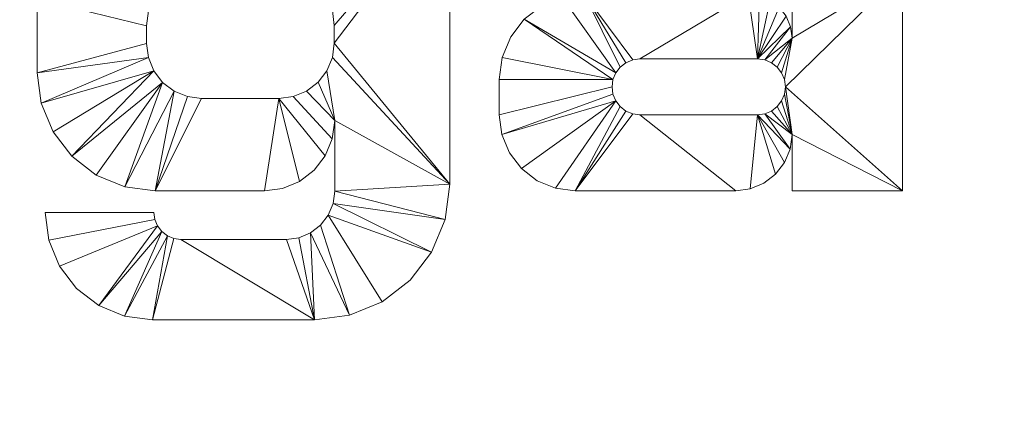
# Model space of a CAD drawing. Header units: millimetres. Extents: x -900 to 900, y -115 to 115.
# Tile 4 of 8: x -16 to 129, y -57 to 0. Entities that reach past the tile are written whole.
import ezdxf

# ---------------------------------------------------------------- set-up
doc = ezdxf.new("R2010")
doc.units = ezdxf.units.MM

# ---------------------------------------------------------------- blocks, each defined once
blk = doc.blocks.new('RSen_56_ME_FB_LOD200 - convector - hybrid_jaga - mkbc0_02318023 - ceiling mounted - T21_jaga_mina clima beam_lxhxd 1800x230x230 mm-283195-3D view')
at = {"lineweight": 18}
mesh = blk.add_polyface(dxfattribs=at)
corners = [(-900, 115, 1), (900, 115, 1), (900, -115, 1), (-900, -115, 1)]
mesh.append_faces([[corners[k] for k in face] for face in [(3, 0, 1, 2)]])
mesh = blk.add_polyface(dxfattribs=at)
corners = [(900, 115, 231), (-900, 115, 231), (-900, -115, 231), (900, -115, 231)]
mesh.append_faces([[corners[k] for k in face] for face in [(3, 0, 1, 2)]])
blk = doc.blocks.new('RSen_55_GM_FB_logo - SH_jaga - standard-260147-3D view')
at = {"lineweight": 18}
mesh = blk.add_polyface(dxfattribs=at)
corners = [(-86.66, 18.85, 2), (-103.4, 18.85, 2), (-103.4, -24.69, 2), (-103.53, -25.7, 2), (-103.93, -26.65, 2), (-104.55, -27.47, 2), (-105.36, -28.09, 2), (-106.31, -28.48, 2), (-107.33, -28.62, 2), (-110.65, -28.62, 2), (-110.65, -40, 2), (-96.44, -40, 2), (-93.91, -39.67, 2), (-91.55, -38.69, 2), (-89.52, -37.14, 2), (-87.97, -35.11, 2), (-86.99, -32.75, 2), (-86.66, -30.22, 2), (-103.4, 40, 2), (-103.4, 26.71, 2), (-90.21, 26.71, 2), (-86.66, 30.26, 2), (-86.66, 40, 2), (-32.24, 18.85, 2), (-65.3, 18.85, 2), (-68.05, 18.52, 2), (-70.65, 17.55, 2), (-72.95, 16.01, 2), (-74.82, 13.96, 2), (-76.16, 11.53, 2), (-76.9, 8.86, 2), (-76.98, 6.08, 2), (-60.52, 6.08, 2), (-60.42, 6.84, 2), (-60.13, 7.55, 2), (-59.66, 8.16, 2), (-59.05, 8.63, 2), (-58.34, 8.92, 2), (-57.58, 9.02, 2), (-41.99, 9.02, 2), (-40.57, 8.84, 2), (-39.25, 8.29, 2), (-38.11, 7.42, 2), (-37.24, 6.28, 2), (-36.7, 4.96, 2), (-36.51, 3.55, 2), (-36.51, -2.7, 2), (-36.73, -1.04, 2), (-37.37, 0.51, 2), (-38.39, 1.84, 2), (-39.72, 2.86, 2), (-41.27, 3.5, 2), (-42.93, 3.72, 2), (-66.92, 3.72, 2), (-70.14, 3.3, 2), (-73.14, 2.05, 2), (-75.71, 0.08, 2), (-77.69, -2.5, 2), (-78.93, -5.5, 2), (-79.35, -8.71, 2), (-79.35, -13.91, 2), (-78.98, -16.78, 2), (-77.87, -19.46, 2), (-76.11, -21.75, 2), (-73.81, -23.52, 2), (-71.13, -24.62, 2), (-68.26, -25, 2), (-44.76, -25, 2), (-42.63, -24.72, 2), (-40.64, -23.9, 2), (-38.93, -22.58, 2), (-37.62, -20.88, 2), (-36.79, -18.89, 2), (-36.51, -16.75, 2), (-36.51, -25, 2), (-20.33, -25, 2), (-20.33, 6.94, 2), (-20.74, 10.02, 2), (-21.93, 12.9, 2), (-23.82, 15.36, 2), (-26.29, 17.25, 2), (-29.16, 18.44, 2), (-41.58, -5.73, 2), (-40.52, -5.87, 2), (-39.54, -6.28, 2), (-38.69, -6.93, 2), (-38.05, -7.77, 2), (-37.64, -8.75, 2), (-37.5, -9.81, 2), (-37.64, -10.86, 2), (-38.05, -11.85, 2), (-38.69, -12.69, 2), (-39.54, -13.34, 2), (-40.52, -13.75, 2), (-41.58, -13.89, 2), (-58.79, -13.89, 2), (-59.84, -13.75, 2), (-60.82, -13.34, 2), (-61.67, -12.69, 2), (-62.32, -11.85, 2), (-62.72, -10.86, 2), (-62.86, -9.81, 2), (-62.72, -8.75, 2), (-62.32, -7.77, 2), (-61.67, -6.93, 2), (-60.82, -6.28, 2), (-59.84, -5.87, 2), (-58.79, -5.73, 2), (22.97, 18.85, 2), (2.79, 18.85, 2), (-1.3, 18.31, 2), (-5.11, 16.73, 2), (-8.38, 14.22, 2), (-10.89, 10.96, 2), (-12.46, 7.15, 2), (-13, 3.06, 2), (-13, -7.75, 2), (-12.41, -12.21, 2), (-10.69, -16.37, 2), (-7.95, -19.95, 2), (-4.37, -22.69, 2), (-0.21, -24.41, 2), (4.25, -25, 2), (20.26, -25, 2), (22.91, -24.65, 2), (25.39, -23.63, 2), (27.51, -22, 2), (29.14, -19.87, 2), (30.17, -17.4, 2), (30.52, -14.74, 2), (30.52, -25.04, 2), (30.28, -26.86, 2), (29.57, -28.57, 2), (28.45, -30.03, 2), (26.99, -31.15, 2), (25.29, -31.86, 2), (23.46, -32.1, 2), (8.03, -32.1, 2), (7, -31.96, 2), (6.05, -31.57, 2), (5.23, -30.94, 2), (4.61, -30.12, 2), (4.21, -29.17, 2), (4.08, -28.15, 2), (-11.86, -28.15, 2), (-11.33, -32.21, 2), (-9.76, -36, 2), (-7.27, -39.25, 2), (-4.01, -41.74, 2), (-0.23, -43.31, 2), (3.84, -43.85, 2), (27.56, -43.85, 2), (32.69, -43.17, 2), (37.46, -41.2, 2), (41.56, -38.05, 2), (44.71, -33.95, 2), (46.69, -29.17, 2), (47.36, -24.05, 2), (47.36, 18.85, 2), (30.52, 18.85, 2), (30.52, 11.3, 2), (30.26, 13.25, 2), (29.51, 15.07, 2), (28.31, 16.64, 2), (26.74, 17.84, 2), (24.92, 18.59, 2), (22.07, 7.57, 2), (24.25, 7.28, 2), (26.27, 6.45, 2), (28.01, 5.11, 2), (29.34, 3.38, 2), (30.18, 1.35, 2), (30.46, -0.82, 2), (30.46, -3.42, 2), (30.19, -5.52, 2), (29.38, -7.47, 2), (28.09, -9.14, 2), (26.42, -10.43, 2), (24.47, -11.24, 2), (22.37, -11.51, 2), (11.05, -11.51, 2), (8.96, -11.24, 2), (7.01, -10.43, 2), (5.34, -9.15, 2), (4.06, -7.48, 2), (3.26, -5.54, 2), (2.98, -3.45, 2), (2.98, -0.87, 2), (3.27, 1.31, 2), (4.11, 3.35, 2), (5.45, 5.1, 2), (7.2, 6.44, 2), (9.24, 7.28, 2), (11.42, 7.57, 2), (101.73, 18.85, 2), (68.67, 18.85, 2), (65.92, 18.52, 2), (63.32, 17.55, 2), (61.02, 16.01, 2), (59.14, 13.96, 2), (57.8, 11.53, 2), (57.07, 8.86, 2), (56.99, 6.08, 2), (73.45, 6.08, 2), (73.55, 6.84, 2), (73.84, 7.55, 2), (74.31, 8.16, 2), (74.91, 8.63, 2), (75.62, 8.92, 2), (76.38, 9.02, 2), (91.98, 9.02, 2), (93.4, 8.84, 2), (94.72, 8.29, 2), (95.85, 7.42, 2), (96.72, 6.28, 2), (97.27, 4.96, 2), (97.46, 3.55, 2), (97.46, -2.7, 2), (97.24, -1.04, 2), (96.6, 0.51, 2), (95.58, 1.84, 2), (94.25, 2.86, 2), (92.7, 3.5, 2), (91.04, 3.72, 2), (67.05, 3.72, 2), (63.83, 3.3, 2), (60.83, 2.05, 2), (58.26, 0.08, 2), (56.28, -2.5, 2), (55.04, -5.5, 2), (54.61, -8.71, 2), (54.61, -13.91, 2), (54.99, -16.78, 2), (56.1, -19.46, 2), (57.86, -21.75, 2), (60.16, -23.52, 2), (62.83, -24.62, 2), (65.7, -25, 2), (89.21, -25, 2), (91.34, -24.72, 2), (93.33, -23.9, 2), (95.04, -22.58, 2), (96.35, -20.88, 2), (97.18, -18.89, 2), (97.46, -16.75, 2), (97.46, -25, 2), (113.63, -25, 2), (113.63, 6.94, 2), (113.23, 10.02, 2), (112.04, 12.9, 2), (110.15, 15.36, 2), (107.68, 17.25, 2), (104.81, 18.44, 2), (92.39, -5.73, 2), (93.45, -5.87, 2), (94.43, -6.28, 2), (95.27, -6.93, 2), (95.92, -7.77, 2), (96.33, -8.75, 2), (96.47, -9.81, 2), (96.33, -10.86, 2), (95.92, -11.85, 2), (95.27, -12.69, 2), (94.43, -13.34, 2), (93.45, -13.75, 2), (92.39, -13.89, 2), (75.18, -13.89, 2), (74.13, -13.75, 2), (73.14, -13.34, 2), (72.3, -12.69, 2), (71.65, -11.85, 2), (71.24, -10.86, 2), (71.11, -9.81, 2), (71.24, -8.75, 2), (71.65, -7.77, 2), (72.3, -6.93, 2), (73.14, -6.28, 2), (74.13, -5.87, 2), (75.18, -5.73, 2)]
mesh.append_faces([[corners[k] for k in face] for face in [(2, 17, 0, 1), (160, 158, 159), (246, 244, 245)]], dxfattribs={"vtx0": -1})
mesh.append_faces([[corners[k] for k in face] for face in [(6, 11, 5), (5, 11, 4), (42, 23, 41), (85, 46, 84), (92, 73, 91), (105, 53, 104), (103, 56, 102), (172, 158, 171), (165, 166, 164), (170, 160, 169), (168, 160, 167), (163, 167, 162), (192, 109, 191), (181, 122, 180), (121, 183, 120), (213, 194, 212), (256, 217, 255), (263, 244, 262), (276, 224, 275), (274, 227, 273)]], dxfattribs={"vtx0": -1, "vtx1": -1})
mesh.append_faces([[corners[k] for k in face] for face in [(76, 46, 88, 75), (259, 247, 217, 258)]], dxfattribs={"vtx0": -1, "vtx1": -1, "vtx2": -1})
mesh.append_faces([[corners[k] for k in face] for face in [(11, 6, 7), (43, 81, 23, 42), (82, 51, 52, 107), (46, 87, 88), (73, 90, 91), (46, 86, 87), (73, 92, 93), (46, 85, 86), (24, 36, 37), (53, 106, 107, 52), (53, 105, 106), (66, 98, 99, 65), (66, 96, 97), (158, 172, 173, 157), (157, 173, 174), (167, 163, 164, 166), (166, 165, 108, 193), (160, 168, 169), (130, 156, 157, 129), (178, 128, 129, 177), (156, 130, 131, 155), (133, 152, 153, 132), (152, 133, 134), (151, 136, 137), (109, 192, 193, 108), (111, 189, 190, 110), (122, 181, 182), (114, 188, 189, 113), (115, 187, 188, 114), (117, 184, 185, 116), (180, 122, 123, 179), (146, 141, 142, 145), (214, 252, 194, 213), (253, 222, 223, 278), (244, 261, 262), (217, 257, 258), (244, 263, 264), (217, 256, 257), (195, 207, 208), (224, 277, 278, 223), (224, 276, 277), (237, 269, 270, 236), (237, 267, 268)]], dxfattribs={"vtx0": -1, "vtx2": -1})
mesh.append_faces([[corners[k] for k in face] for face in [(160, 170, 171, 158)]], dxfattribs={"vtx0": -1, "vtx2": -1, "vtx3": -1})
mesh.append_faces([[corners[k] for k in face] for face in [(43, 79, 80, 81), (82, 47, 48, 49), (94, 68, 69, 70), (34, 25, 26, 27), (33, 28, 29, 30), (103, 54, 55, 56), (102, 56, 57, 58), (167, 160, 161, 162), (214, 250, 251, 252), (253, 218, 219, 220), (265, 239, 240, 241), (205, 196, 197, 198), (204, 199, 200, 201), (274, 225, 226, 227), (273, 227, 228, 229)]], dxfattribs={"vtx0": -1, "vtx3": -1})
mesh.append_faces([[corners[k] for k in face] for face in [(74, 75, 73), (32, 33, 30, 31), (203, 204, 201, 202)]], dxfattribs={"vtx1": -1})
mesh.append_faces([[corners[k] for k in face] for face in [(16, 17, 4, 15), (14, 15, 4, 13), (12, 13, 4, 11), (2, 3, 17), (3, 4, 17), (45, 46, 76), (77, 78, 44), (40, 41, 23), (50, 51, 82, 49), (89, 90, 73), (71, 72, 94, 70), (82, 83, 47), (37, 38, 24), (35, 36, 24), (38, 39, 24), (97, 98, 66), (64, 65, 99, 63), (62, 63, 99, 61), (99, 100, 61), (58, 59, 102), (176, 177, 129), (175, 176, 129), (154, 155, 132, 153), (131, 132, 155), (126, 127, 179, 125), (124, 125, 179, 123), (135, 136, 151), (112, 113, 189, 111), (185, 186, 116), (138, 139, 150), (118, 119, 184, 117), (147, 148, 141, 146), (216, 217, 247), (248, 249, 215), (211, 212, 194), (221, 222, 253, 220), (259, 260, 244), (260, 261, 244), (242, 243, 265, 241), (253, 254, 218), (208, 209, 195), (206, 207, 195), (209, 210, 195), (268, 269, 237), (235, 236, 270, 234), (233, 234, 270, 232), (270, 271, 232), (229, 230, 273)]], dxfattribs={"vtx1": -1, "vtx2": -1})
mesh.append_faces([[corners[k] for k in face] for face in [(88, 89, 73, 75), (174, 175, 129, 157), (246, 247, 259, 244)]], dxfattribs={"vtx1": -1, "vtx2": -1, "vtx3": -1})
mesh.append_faces([[corners[k] for k in face] for face in [(10, 11, 7, 8), (43, 44, 78, 79), (76, 77, 44, 45), (39, 40, 23, 24), (46, 47, 83, 84), (72, 73, 93, 94), (67, 68, 94, 95), (24, 25, 34, 35), (33, 34, 27, 28), (53, 54, 103, 104), (66, 67, 95, 96), (59, 60, 101, 102), (100, 101, 60, 61), (178, 179, 127, 128), (151, 152, 134, 135), (190, 191, 109, 110), (183, 184, 119, 120), (182, 183, 121, 122), (186, 187, 115, 116), (137, 138, 150, 151), (139, 140, 149, 150), (140, 141, 148, 149), (214, 215, 249, 250), (247, 248, 215, 216), (210, 211, 194, 195), (217, 218, 254, 255), (243, 244, 264, 265), (238, 239, 265, 266), (195, 196, 205, 206), (204, 205, 198, 199), (224, 225, 274, 275), (237, 238, 266, 267), (230, 231, 272, 273), (271, 272, 231, 232)]], dxfattribs={"vtx1": -1, "vtx3": -1})
mesh.append_faces([[corners[k] for k in face] for face in [(8, 9, 10), (21, 22, 18), (143, 144, 145, 142)]], dxfattribs={"vtx2": -1})
mesh.append_faces([[corners[k] for k in face] for face in [(18, 19, 20, 21)]], dxfattribs={"vtx3": -1})
mesh = blk.add_polyface(dxfattribs=at)
corners = [(-86.66, 18.85), (-86.66, -30.22), (-86.99, -32.75), (-87.97, -35.11), (-89.52, -37.14), (-91.55, -38.69), (-93.91, -39.67), (-96.44, -40), (-110.65, -40), (-110.65, -28.62), (-107.33, -28.62), (-106.31, -28.48), (-105.36, -28.09), (-104.55, -27.47), (-103.93, -26.65), (-103.53, -25.7), (-103.4, -24.69), (-103.4, 18.85), (-103.4, 40), (-86.66, 40), (-86.66, 30.26), (-90.21, 26.71), (-103.4, 26.71), (-32.24, 18.85), (-29.16, 18.44), (-26.29, 17.25), (-23.82, 15.36), (-21.93, 12.9), (-20.74, 10.02), (-20.33, 6.94), (-20.33, -25), (-36.51, -25), (-36.51, -16.75), (-36.79, -18.89), (-37.62, -20.88), (-38.93, -22.58), (-40.64, -23.9), (-42.63, -24.72), (-44.76, -25), (-68.26, -25), (-71.13, -24.62), (-73.81, -23.52), (-76.11, -21.75), (-77.87, -19.46), (-78.98, -16.78), (-79.35, -13.91), (-79.35, -8.71), (-78.93, -5.5), (-77.69, -2.5), (-75.71, 0.08), (-73.14, 2.05), (-70.14, 3.3), (-66.92, 3.72), (-42.93, 3.72), (-41.27, 3.5), (-39.72, 2.86), (-38.39, 1.84), (-37.37, 0.51), (-36.73, -1.04), (-36.51, -2.7), (-36.51, 3.55), (-36.7, 4.96), (-37.24, 6.28), (-38.11, 7.42), (-39.25, 8.29), (-40.57, 8.84), (-41.99, 9.02), (-57.58, 9.02), (-58.34, 8.92), (-59.05, 8.63), (-59.66, 8.16), (-60.13, 7.55), (-60.42, 6.84), (-60.52, 6.08), (-76.98, 6.08), (-76.9, 8.86), (-76.16, 11.53), (-74.82, 13.96), (-72.95, 16.01), (-70.65, 17.55), (-68.05, 18.52), (-65.3, 18.85), (-41.58, -5.73), (-58.79, -5.73), (-59.84, -5.87), (-60.82, -6.28), (-61.67, -6.93), (-62.32, -7.77), (-62.72, -8.75), (-62.86, -9.81), (-62.72, -10.86), (-62.32, -11.85), (-61.67, -12.69), (-60.82, -13.34), (-59.84, -13.75), (-58.79, -13.89), (-41.58, -13.89), (-40.52, -13.75), (-39.54, -13.34), (-38.69, -12.69), (-38.05, -11.85), (-37.64, -10.86), (-37.5, -9.81), (-37.64, -8.75), (-38.05, -7.77), (-38.69, -6.93), (-39.54, -6.28), (-40.52, -5.87), (22.97, 18.85), (24.92, 18.59), (26.74, 17.84), (28.31, 16.64), (29.51, 15.07), (30.26, 13.25), (30.52, 11.3), (30.52, 18.85), (47.36, 18.85), (47.36, -24.05), (46.69, -29.17), (44.71, -33.95), (41.56, -38.05), (37.46, -41.2), (32.69, -43.17), (27.56, -43.85), (3.84, -43.85), (-0.23, -43.31), (-4.01, -41.74), (-7.27, -39.25), (-9.76, -36), (-11.33, -32.21), (-11.86, -28.15), (4.08, -28.15), (4.21, -29.17), (4.61, -30.12), (5.23, -30.94), (6.05, -31.57), (7, -31.96), (8.03, -32.1), (23.46, -32.1), (25.29, -31.86), (26.99, -31.15), (28.45, -30.03), (29.57, -28.57), (30.28, -26.86), (30.52, -25.04), (30.52, -14.74), (30.17, -17.4), (29.14, -19.87), (27.51, -22), (25.39, -23.63), (22.91, -24.65), (20.26, -25), (4.25, -25), (-0.21, -24.41), (-4.37, -22.69), (-7.95, -19.95), (-10.69, -16.37), (-12.41, -12.21), (-13, -7.75), (-13, 3.06), (-12.46, 7.15), (-10.89, 10.96), (-8.38, 14.22), (-5.11, 16.73), (-1.3, 18.31), (2.79, 18.85), (22.07, 7.57), (11.42, 7.57), (9.24, 7.28), (7.2, 6.44), (5.45, 5.1), (4.11, 3.35), (3.27, 1.31), (2.98, -0.87), (2.98, -3.45), (3.26, -5.54), (4.06, -7.48), (5.34, -9.15), (7.01, -10.43), (8.96, -11.24), (11.05, -11.51), (22.37, -11.51), (24.47, -11.24), (26.42, -10.43), (28.09, -9.14), (29.38, -7.47), (30.19, -5.52), (30.46, -3.42), (30.46, -0.82), (30.18, 1.35), (29.34, 3.38), (28.01, 5.11), (26.27, 6.45), (24.25, 7.28), (101.73, 18.85), (104.81, 18.44), (107.68, 17.25), (110.15, 15.36), (112.04, 12.9), (113.23, 10.02), (113.63, 6.94), (113.63, -25), (97.46, -25), (97.46, -16.75), (97.18, -18.89), (96.35, -20.88), (95.04, -22.58), (93.33, -23.9), (91.34, -24.72), (89.21, -25), (65.7, -25), (62.83, -24.62), (60.16, -23.52), (57.86, -21.75), (56.1, -19.46), (54.99, -16.78), (54.61, -13.91), (54.61, -8.71), (55.04, -5.5), (56.28, -2.5), (58.26, 0.08), (60.83, 2.05), (63.83, 3.3), (67.05, 3.72), (91.04, 3.72), (92.7, 3.5), (94.25, 2.86), (95.58, 1.84), (96.6, 0.51), (97.24, -1.04), (97.46, -2.7), (97.46, 3.55), (97.27, 4.96), (96.72, 6.28), (95.85, 7.42), (94.72, 8.29), (93.4, 8.84), (91.98, 9.02), (76.38, 9.02), (75.62, 8.92), (74.91, 8.63), (74.31, 8.16), (73.84, 7.55), (73.55, 6.84), (73.45, 6.08), (56.99, 6.08), (57.07, 8.86), (57.8, 11.53), (59.14, 13.96), (61.02, 16.01), (63.32, 17.55), (65.92, 18.52), (68.67, 18.85), (92.39, -5.73), (75.18, -5.73), (74.13, -5.87), (73.14, -6.28), (72.3, -6.93), (71.65, -7.77), (71.24, -8.75), (71.11, -9.81), (71.24, -10.86), (71.65, -11.85), (72.3, -12.69), (73.14, -13.34), (74.13, -13.75), (75.18, -13.89), (92.39, -13.89), (93.45, -13.75), (94.43, -13.34), (95.27, -12.69), (95.92, -11.85), (96.33, -10.86), (96.47, -9.81), (96.33, -8.75), (95.92, -7.77), (95.27, -6.93), (94.43, -6.28), (93.45, -5.87)]
mesh.append_faces([[corners[k] for k in face] for face in [(20, 18, 19)]], dxfattribs={"vtx0": -1})
mesh.append_faces([[corners[k] for k in face] for face in [(12, 7, 11), (70, 81, 69), (91, 44, 90), (88, 49, 87), (86, 52, 85), (65, 23, 64), (60, 29, 59), (107, 59, 106), (105, 59, 104), (106, 59, 105), (170, 165, 169), (180, 152, 179), (189, 116, 188), (140, 123, 139), (138, 123, 137), (241, 252, 240), (218, 259, 217), (259, 220, 258), (257, 223, 256), (236, 194, 235), (278, 230, 277), (276, 230, 275)]], dxfattribs={"vtx0": -1, "vtx1": -1})
mesh.append_faces([[corners[k] for k in face] for face in [(59, 29, 102, 103), (114, 116, 189, 190), (230, 200, 273, 274)]], dxfattribs={"vtx0": -1, "vtx1": -1, "vtx3": -1})
mesh.append_faces([[corners[k] for k in face] for face in [(7, 12, 13), (1, 15, 16, 0), (11, 7, 8, 10), (7, 13, 14, 6), (72, 77, 78, 71), (71, 80, 81, 70), (87, 51, 52, 86), (89, 45, 46, 88), (90, 44, 45, 89), (39, 94, 95, 38), (88, 46, 47), (52, 84, 85), (29, 60, 61, 28), (96, 37, 38, 95), (59, 103, 104), (32, 100, 101), (102, 29, 30), (171, 162, 163, 170), (174, 158, 159, 173), (158, 174, 175, 157), (153, 177, 178), (157, 175, 176, 156), (126, 133, 134), (124, 136, 137, 123), (110, 193, 166, 109), (114, 192, 193, 113), (114, 190, 191), (117, 186, 187, 116), (193, 112, 113), (147, 181, 182, 146), (118, 143, 144, 117), (119, 142, 143, 118), (243, 248, 249, 242), (242, 251, 252, 241), (258, 222, 223, 257), (260, 216, 217, 259), (261, 215, 216, 260), (210, 265, 266, 209), (223, 255, 256), (200, 231, 232, 199), (200, 230, 231), (267, 208, 209, 266), (230, 274, 275), (203, 270, 271), (273, 200, 201)]], dxfattribs={"vtx0": -1, "vtx2": -1})
mesh.append_faces([[corners[k] for k in face] for face in [(32, 101, 102, 30), (145, 185, 186, 117), (203, 272, 273, 201)]], dxfattribs={"vtx0": -1, "vtx2": -1, "vtx3": -1})
mesh.append_faces([[corners[k] for k in face] for face in [(14, 2, 3, 4), (14, 4, 5, 6), (88, 47, 48, 49), (87, 49, 50, 51), (71, 78, 79, 80), (82, 53, 54, 55), (82, 55, 56, 57), (171, 160, 161, 162), (170, 163, 164, 165), (133, 126, 127, 128), (193, 110, 111, 112), (181, 149, 150, 151), (259, 218, 219, 220), (258, 220, 221, 222), (242, 249, 250, 251), (253, 224, 225, 226), (253, 226, 227, 228)]], dxfattribs={"vtx0": -1, "vtx3": -1})
mesh.append_faces([[corners[k] for k in face] for face in [(31, 32, 30), (202, 203, 201)]], dxfattribs={"vtx1": -1})
mesh.append_faces([[corners[k] for k in face] for face in [(76, 77, 72, 75), (68, 69, 81), (67, 68, 81), (43, 44, 91, 42), (41, 42, 91, 40), (93, 94, 39), (92, 93, 39), (65, 66, 23), (63, 64, 23), (62, 63, 23), (24, 25, 62, 23), (26, 27, 62, 25), (57, 58, 82), (36, 37, 96, 35), (34, 35, 96), (98, 99, 32), (99, 100, 32), (82, 83, 53), (168, 169, 165), (171, 172, 160), (154, 155, 177, 153), (183, 184, 145), (191, 192, 114), (187, 188, 116), (184, 185, 145), (148, 149, 181, 147), (138, 139, 123), (144, 145, 117), (120, 121, 142, 119), (247, 248, 243, 246), (239, 240, 252), (238, 239, 252), (214, 215, 262, 213), (212, 213, 262, 211), (261, 262, 215), (264, 265, 210), (263, 264, 210), (236, 237, 194), (234, 235, 194), (233, 234, 194), (195, 196, 233, 194), (197, 198, 233, 196), (228, 229, 253), (276, 277, 230), (207, 208, 267, 206), (205, 206, 267), (271, 272, 203), (269, 270, 203), (253, 254, 224)]], dxfattribs={"vtx1": -1, "vtx2": -1})
mesh.append_faces([[corners[k] for k in face] for face in [(14, 15, 1, 2), (66, 67, 81, 23), (39, 40, 91, 92), (83, 84, 52, 53), (61, 62, 27, 28), (58, 59, 107, 82), (97, 98, 32, 33), (96, 97, 33, 34), (159, 160, 172, 173), (167, 168, 165, 108), (176, 177, 155, 156), (178, 179, 152, 153), (125, 126, 134, 135), (128, 129, 132, 133), (151, 152, 180, 181), (124, 125, 135, 136), (108, 109, 166, 167), (122, 123, 140, 141), (182, 183, 145, 146), (121, 122, 141, 142), (237, 238, 252, 194), (210, 211, 262, 263), (254, 255, 223, 224), (232, 233, 198, 199), (229, 230, 278, 253), (268, 269, 203, 204), (267, 268, 204, 205)]], dxfattribs={"vtx1": -1, "vtx3": -1})
mesh.append_faces([[corners[k] for k in face] for face in [(8, 9, 10), (16, 17, 0), (21, 22, 18, 20), (73, 74, 75, 72), (114, 115, 116), (244, 245, 246, 243)]], dxfattribs={"vtx2": -1})
mesh.append_faces([[corners[k] for k in face] for face in [(129, 130, 131, 132)]], dxfattribs={"vtx3": -1})
mesh = blk.add_polyface(dxfattribs=at)
corners = [(47.36, 18.85, 2), (47.36, -24.05, 2), (47.36, -24.05), (47.36, 18.85)]
mesh.append_faces([[corners[k] for k in face] for face in [(0, 1, 2, 3)]])
mesh = blk.add_polyface(dxfattribs=at)
corners = [(11.42, 7.57, 2), (9.24, 7.28, 2), (7.2, 6.44, 2), (5.45, 5.1, 2), (4.11, 3.35, 2), (3.27, 1.31, 2), (2.98, -0.87, 2), (2.98, -0.87), (3.27, 1.31), (4.11, 3.35), (5.45, 5.1), (7.2, 6.44), (9.24, 7.28), (11.42, 7.57)]
mesh.append_faces([[corners[k] for k in face] for face in [(0, 1, 12, 13)]], dxfattribs={"vtx1": -1})
mesh.append_faces([[corners[k] for k in face] for face in [(4, 5, 8, 9), (9, 10, 3, 4), (1, 2, 11, 12), (10, 11, 2, 3)]], dxfattribs={"vtx1": -1, "vtx3": -1})
mesh.append_faces([[corners[k] for k in face] for face in [(5, 6, 7, 8)]], dxfattribs={"vtx3": -1})
mesh = blk.add_polyface(dxfattribs=at)
corners = [(30.46, -0.82, 2), (30.18, 1.35, 2), (29.34, 3.38, 2), (28.01, 5.11, 2), (26.27, 6.45, 2), (24.25, 7.28, 2), (22.07, 7.57, 2), (22.07, 7.57), (24.25, 7.28), (26.27, 6.45), (28.01, 5.11), (29.34, 3.38), (30.18, 1.35), (30.46, -0.82)]
mesh.append_faces([[corners[k] for k in face] for face in [(0, 1, 12, 13)]], dxfattribs={"vtx1": -1})
mesh.append_faces([[corners[k] for k in face] for face in [(4, 5, 8, 9), (9, 10, 3, 4), (1, 2, 11, 12), (10, 11, 2, 3)]], dxfattribs={"vtx1": -1, "vtx3": -1})
mesh.append_faces([[corners[k] for k in face] for face in [(5, 6, 7, 8)]], dxfattribs={"vtx3": -1})
mesh = blk.add_polyface(dxfattribs=at)
corners = [(113.63, 6.94, 2), (113.63, -25, 2), (113.63, -25), (113.63, 6.94)]
mesh.append_faces([[corners[k] for k in face] for face in [(3, 0, 1, 2)]])
mesh = blk.add_polyface(dxfattribs=at)
corners = [(-13, -7.75, 2), (-13, 3.06, 2), (-13, 3.06), (-13, -7.75)]
mesh.append_faces([[corners[k] for k in face] for face in [(3, 0, 1, 2)]])
mesh = blk.add_polyface(dxfattribs=at)
corners = [(54.61, -8.71, 2), (55.04, -5.5, 2), (56.28, -2.5, 2), (58.26, 0.08, 2), (60.83, 2.05, 2), (63.83, 3.3, 2), (67.05, 3.72, 2), (67.05, 3.72), (63.83, 3.3), (60.83, 2.05), (58.26, 0.08), (56.28, -2.5), (55.04, -5.5), (54.61, -8.71)]
mesh.append_faces([[corners[k] for k in face] for face in [(7, 8, 5, 6), (0, 1, 12, 13)]], dxfattribs={"vtx1": -1})
mesh.append_faces([[corners[k] for k in face] for face in [(8, 9, 4, 5), (3, 4, 9, 10), (10, 11, 2, 3), (11, 12, 1, 2)]], dxfattribs={"vtx1": -1, "vtx3": -1})
mesh = blk.add_polyface(dxfattribs=at)
corners = [(91.04, 3.72, 2), (92.7, 3.5, 2), (94.25, 2.86, 2), (95.58, 1.84, 2), (96.6, 0.51, 2), (97.24, -1.04, 2), (97.46, -2.7, 2), (97.46, -2.7), (97.24, -1.04), (96.6, 0.51), (95.58, 1.84), (94.25, 2.86), (92.7, 3.5), (91.04, 3.72)]
mesh.append_faces([[corners[k] for k in face] for face in [(7, 8, 5, 6), (0, 1, 12, 13)]], dxfattribs={"vtx1": -1})
mesh.append_faces([[corners[k] for k in face] for face in [(8, 9, 4, 5), (3, 4, 9, 10), (10, 11, 2, 3), (11, 12, 1, 2)]], dxfattribs={"vtx1": -1, "vtx3": -1})
mesh = blk.add_polyface(dxfattribs=at)
corners = [(97.46, -2.7, 2), (97.46, 3.55, 2), (97.46, 3.55), (97.46, -2.7)]
mesh.append_faces([[corners[k] for k in face] for face in [(0, 1, 2, 3)]])
mesh = blk.add_polyface(dxfattribs=at)
corners = [(2.98, -0.87, 2), (2.98, -3.45, 2), (2.98, -3.45), (2.98, -0.87)]
mesh.append_faces([[corners[k] for k in face] for face in [(3, 0, 1, 2)]])
mesh = blk.add_polyface(dxfattribs=at)
corners = [(30.46, -3.42, 2), (30.46, -0.82, 2), (30.46, -0.82), (30.46, -3.42)]
mesh.append_faces([[corners[k] for k in face] for face in [(0, 1, 2, 3)]])
mesh = blk.add_polyface(dxfattribs=at)
corners = [(2.98, -3.45, 2), (3.26, -5.54, 2), (4.06, -7.48, 2), (5.34, -9.15, 2), (7.01, -10.43, 2), (8.96, -11.24, 2), (11.05, -11.51, 2), (11.05, -11.51), (8.96, -11.24), (7.01, -10.43), (5.34, -9.15), (4.06, -7.48), (3.26, -5.54), (2.98, -3.45)]
mesh.append_faces([[corners[k] for k in face] for face in [(0, 1, 12, 13)]], dxfattribs={"vtx1": -1})
mesh.append_faces([[corners[k] for k in face] for face in [(4, 5, 8, 9), (9, 10, 3, 4), (1, 2, 11, 12), (10, 11, 2, 3)]], dxfattribs={"vtx1": -1, "vtx3": -1})
mesh.append_faces([[corners[k] for k in face] for face in [(5, 6, 7, 8)]], dxfattribs={"vtx3": -1})
mesh = blk.add_polyface(dxfattribs=at)
corners = [(22.37, -11.51, 2), (24.47, -11.24, 2), (26.42, -10.43, 2), (28.09, -9.14, 2), (29.38, -7.47, 2), (30.19, -5.52, 2), (30.46, -3.42, 2), (30.46, -3.42), (30.19, -5.52), (29.38, -7.47), (28.09, -9.14), (26.42, -10.43), (24.47, -11.24), (22.37, -11.51)]
mesh.append_faces([[corners[k] for k in face] for face in [(0, 1, 12, 13)]], dxfattribs={"vtx1": -1})
mesh.append_faces([[corners[k] for k in face] for face in [(4, 5, 8, 9), (9, 10, 3, 4), (1, 2, 11, 12), (10, 11, 2, 3)]], dxfattribs={"vtx1": -1, "vtx3": -1})
mesh.append_faces([[corners[k] for k in face] for face in [(5, 6, 7, 8)]], dxfattribs={"vtx3": -1})
mesh = blk.add_polyface(dxfattribs=at)
corners = [(75.18, -5.73, 2), (74.13, -5.87, 2), (73.14, -6.28, 2), (72.3, -6.93, 2), (71.65, -7.77, 2), (71.24, -8.75, 2), (71.11, -9.81, 2), (71.24, -10.86, 2), (71.65, -11.85, 2), (72.3, -12.69, 2), (73.14, -13.34, 2), (74.13, -13.75, 2), (75.18, -13.89, 2), (75.18, -13.89), (74.13, -13.75), (73.14, -13.34), (72.3, -12.69), (71.65, -11.85), (71.24, -10.86), (71.11, -9.81), (71.24, -8.75), (71.65, -7.77), (72.3, -6.93), (73.14, -6.28), (74.13, -5.87), (75.18, -5.73)]
mesh.append_faces([[corners[k] for k in face] for face in [(0, 1, 24, 25)]], dxfattribs={"vtx1": -1})
mesh.append_faces([[corners[k] for k in face] for face in [(10, 11, 14, 15), (8, 9, 16, 17), (9, 10, 15, 16), (7, 8, 17, 18), (18, 19, 6, 7), (4, 5, 20, 21), (3, 4, 21, 22), (1, 2, 23, 24), (2, 3, 22, 23), (19, 20, 5, 6)]], dxfattribs={"vtx1": -1, "vtx3": -1})
mesh.append_faces([[corners[k] for k in face] for face in [(11, 12, 13, 14)]], dxfattribs={"vtx3": -1})
mesh = blk.add_polyface(dxfattribs=at)
corners = [(92.39, -5.73, 2), (75.18, -5.73, 2), (75.18, -5.73), (92.39, -5.73)]
mesh.append_faces([[corners[k] for k in face] for face in [(3, 0, 1, 2)]])
mesh = blk.add_polyface(dxfattribs=at)
corners = [(92.39, -13.89, 2), (93.45, -13.75, 2), (94.43, -13.34, 2), (95.27, -12.69, 2), (95.92, -11.85, 2), (96.33, -10.86, 2), (96.47, -9.81, 2), (96.33, -8.75, 2), (95.92, -7.77, 2), (95.27, -6.93, 2), (94.43, -6.28, 2), (93.45, -5.87, 2), (92.39, -5.73, 2), (92.39, -5.73), (93.45, -5.87), (94.43, -6.28), (95.27, -6.93), (95.92, -7.77), (96.33, -8.75), (96.47, -9.81), (96.33, -10.86), (95.92, -11.85), (95.27, -12.69), (94.43, -13.34), (93.45, -13.75), (92.39, -13.89)]
mesh.append_faces([[corners[k] for k in face] for face in [(0, 1, 24, 25)]], dxfattribs={"vtx1": -1})
mesh.append_faces([[corners[k] for k in face] for face in [(10, 11, 14, 15), (8, 9, 16, 17), (9, 10, 15, 16), (7, 8, 17, 18), (18, 19, 6, 7), (4, 5, 20, 21), (3, 4, 21, 22), (1, 2, 23, 24), (2, 3, 22, 23), (19, 20, 5, 6)]], dxfattribs={"vtx1": -1, "vtx3": -1})
mesh.append_faces([[corners[k] for k in face] for face in [(11, 12, 13, 14)]], dxfattribs={"vtx3": -1})
mesh = blk.add_polyface(dxfattribs=at)
corners = [(4.25, -25, 2), (-0.21, -24.41, 2), (-4.37, -22.69, 2), (-7.95, -19.95, 2), (-10.69, -16.37, 2), (-12.41, -12.21, 2), (-13, -7.75, 2), (-13, -7.75), (-12.41, -12.21), (-10.69, -16.37), (-7.95, -19.95), (-4.37, -22.69), (-0.21, -24.41), (4.25, -25)]
mesh.append_faces([[corners[k] for k in face] for face in [(7, 8, 5, 6), (0, 1, 12, 13)]], dxfattribs={"vtx1": -1})
mesh.append_faces([[corners[k] for k in face] for face in [(8, 9, 4, 5), (3, 4, 9, 10), (10, 11, 2, 3), (11, 12, 1, 2)]], dxfattribs={"vtx1": -1, "vtx3": -1})
mesh = blk.add_polyface(dxfattribs=at)
corners = [(54.61, -13.91, 2), (54.61, -8.71, 2), (54.61, -8.71), (54.61, -13.91)]
mesh.append_faces([[corners[k] for k in face] for face in [(3, 0, 1, 2)]])
mesh = blk.add_polyface(dxfattribs=at)
corners = [(11.05, -11.51, 2), (22.37, -11.51, 2), (22.37, -11.51), (11.05, -11.51)]
mesh.append_faces([[corners[k] for k in face] for face in [(0, 1, 2, 3)]])
mesh = blk.add_polyface(dxfattribs=at)
corners = [(65.7, -25, 2), (62.83, -24.62, 2), (60.16, -23.52, 2), (57.86, -21.75, 2), (56.1, -19.46, 2), (54.99, -16.78, 2), (54.61, -13.91, 2), (54.61, -13.91), (54.99, -16.78), (56.1, -19.46), (57.86, -21.75), (60.16, -23.52), (62.83, -24.62), (65.7, -25)]
mesh.append_faces([[corners[k] for k in face] for face in [(7, 8, 5, 6), (0, 1, 12, 13)]], dxfattribs={"vtx1": -1})
mesh.append_faces([[corners[k] for k in face] for face in [(8, 9, 4, 5), (3, 4, 9, 10), (10, 11, 2, 3), (11, 12, 1, 2)]], dxfattribs={"vtx1": -1, "vtx3": -1})
mesh = blk.add_polyface(dxfattribs=at)
corners = [(75.18, -13.89, 2), (92.39, -13.89, 2), (92.39, -13.89), (75.18, -13.89)]
mesh.append_faces([[corners[k] for k in face] for face in [(0, 1, 2, 3)]])
mesh = blk.add_polyface(dxfattribs=at)
corners = [(30.52, -14.74, 2), (30.17, -17.4, 2), (29.14, -19.87, 2), (27.51, -22, 2), (25.39, -23.63, 2), (22.91, -24.65, 2), (20.26, -25, 2), (20.26, -25), (22.91, -24.65), (25.39, -23.63), (27.51, -22), (29.14, -19.87), (30.17, -17.4), (30.52, -14.74)]
mesh.append_faces([[corners[k] for k in face] for face in [(7, 8, 5, 6), (0, 1, 12, 13)]], dxfattribs={"vtx1": -1})
mesh.append_faces([[corners[k] for k in face] for face in [(8, 9, 4, 5), (3, 4, 9, 10), (10, 11, 2, 3), (11, 12, 1, 2)]], dxfattribs={"vtx1": -1, "vtx3": -1})
mesh = blk.add_polyface(dxfattribs=at)
corners = [(30.52, -25.04, 2), (30.52, -14.74, 2), (30.52, -14.74), (30.52, -25.04)]
mesh.append_faces([[corners[k] for k in face] for face in [(3, 0, 1, 2)]])
mesh = blk.add_polyface(dxfattribs=at)
corners = [(97.46, -16.75, 2), (97.18, -18.89, 2), (96.35, -20.88, 2), (95.04, -22.58, 2), (93.33, -23.9, 2), (91.34, -24.72, 2), (89.21, -25, 2), (89.21, -25), (91.34, -24.72), (93.33, -23.9), (95.04, -22.58), (96.35, -20.88), (97.18, -18.89), (97.46, -16.75)]
mesh.append_faces([[corners[k] for k in face] for face in [(7, 8, 5, 6), (0, 1, 12, 13)]], dxfattribs={"vtx1": -1})
mesh.append_faces([[corners[k] for k in face] for face in [(8, 9, 4, 5), (3, 4, 9, 10), (10, 11, 2, 3), (11, 12, 1, 2)]], dxfattribs={"vtx1": -1, "vtx3": -1})
mesh = blk.add_polyface(dxfattribs=at)
corners = [(97.46, -25, 2), (97.46, -16.75, 2), (97.46, -16.75), (97.46, -25)]
mesh.append_faces([[corners[k] for k in face] for face in [(3, 0, 1, 2)]])
mesh = blk.add_polyface(dxfattribs=at)
corners = [(47.36, -24.05, 2), (46.69, -29.17, 2), (44.71, -33.95, 2), (41.56, -38.05, 2), (37.46, -41.2, 2), (32.69, -43.17, 2), (27.56, -43.85, 2), (27.56, -43.85), (32.69, -43.17), (37.46, -41.2), (41.56, -38.05), (44.71, -33.95), (46.69, -29.17), (47.36, -24.05)]
mesh.append_faces([[corners[k] for k in face] for face in [(7, 8, 5, 6), (0, 1, 12, 13)]], dxfattribs={"vtx1": -1})
mesh.append_faces([[corners[k] for k in face] for face in [(8, 9, 4, 5), (3, 4, 9, 10), (10, 11, 2, 3), (11, 12, 1, 2)]], dxfattribs={"vtx1": -1, "vtx3": -1})
mesh = blk.add_polyface(dxfattribs=at)
corners = [(20.26, -25, 2), (4.25, -25, 2), (4.25, -25), (20.26, -25)]
mesh.append_faces([[corners[k] for k in face] for face in [(3, 0, 1, 2)]])
mesh = blk.add_polyface(dxfattribs=at)
corners = [(23.46, -32.1, 2), (25.29, -31.86, 2), (26.99, -31.15, 2), (28.45, -30.03, 2), (29.57, -28.57, 2), (30.28, -26.86, 2), (30.52, -25.04, 2), (30.52, -25.04), (30.28, -26.86), (29.57, -28.57), (28.45, -30.03), (26.99, -31.15), (25.29, -31.86), (23.46, -32.1)]
mesh.append_faces([[corners[k] for k in face] for face in [(0, 1, 12, 13)]], dxfattribs={"vtx1": -1})
mesh.append_faces([[corners[k] for k in face] for face in [(4, 5, 8, 9), (9, 10, 3, 4), (1, 2, 11, 12), (10, 11, 2, 3)]], dxfattribs={"vtx1": -1, "vtx3": -1})
mesh.append_faces([[corners[k] for k in face] for face in [(5, 6, 7, 8)]], dxfattribs={"vtx3": -1})
mesh = blk.add_polyface(dxfattribs=at)
corners = [(89.21, -25, 2), (65.7, -25, 2), (65.7, -25), (89.21, -25)]
mesh.append_faces([[corners[k] for k in face] for face in [(3, 0, 1, 2)]])
mesh = blk.add_polyface(dxfattribs=at)
corners = [(113.63, -25, 2), (97.46, -25, 2), (97.46, -25), (113.63, -25)]
mesh.append_faces([[corners[k] for k in face] for face in [(0, 1, 2, 3)]])
mesh = blk.add_polyface(dxfattribs=at)
corners = [(-11.86, -28.15, 2), (4.08, -28.15, 2), (4.08, -28.15), (-11.86, -28.15)]
mesh.append_faces([[corners[k] for k in face] for face in [(0, 1, 2, 3)]])
mesh = blk.add_polyface(dxfattribs=at)
corners = [(3.84, -43.85, 2), (-0.23, -43.31, 2), (-4.01, -41.74, 2), (-7.27, -39.25, 2), (-9.76, -36, 2), (-11.33, -32.21, 2), (-11.86, -28.15, 2), (-11.86, -28.15), (-11.33, -32.21), (-9.76, -36), (-7.27, -39.25), (-4.01, -41.74), (-0.23, -43.31), (3.84, -43.85)]
mesh.append_faces([[corners[k] for k in face] for face in [(7, 8, 5, 6), (0, 1, 12, 13)]], dxfattribs={"vtx1": -1})
mesh.append_faces([[corners[k] for k in face] for face in [(8, 9, 4, 5), (3, 4, 9, 10), (10, 11, 2, 3), (11, 12, 1, 2)]], dxfattribs={"vtx1": -1, "vtx3": -1})
mesh = blk.add_polyface(dxfattribs=at)
corners = [(4.08, -28.15, 2), (4.21, -29.17, 2), (4.61, -30.12, 2), (5.23, -30.94, 2), (6.05, -31.57, 2), (7, -31.96, 2), (8.03, -32.1, 2), (8.03, -32.1), (7, -31.96), (6.05, -31.57), (5.23, -30.94), (4.61, -30.12), (4.21, -29.17), (4.08, -28.15)]
mesh.append_faces([[corners[k] for k in face] for face in [(0, 1, 12, 13)]], dxfattribs={"vtx1": -1})
mesh.append_faces([[corners[k] for k in face] for face in [(4, 5, 8, 9), (9, 10, 3, 4), (1, 2, 11, 12), (10, 11, 2, 3)]], dxfattribs={"vtx1": -1, "vtx3": -1})
mesh.append_faces([[corners[k] for k in face] for face in [(5, 6, 7, 8)]], dxfattribs={"vtx3": -1})
mesh = blk.add_polyface(dxfattribs=at)
corners = [(8.03, -32.1, 2), (23.46, -32.1, 2), (23.46, -32.1), (8.03, -32.1)]
mesh.append_faces([[corners[k] for k in face] for face in [(3, 0, 1, 2)]])
mesh = blk.add_polyface(dxfattribs=at)
corners = [(27.56, -43.85, 2), (3.84, -43.85, 2), (3.84, -43.85), (27.56, -43.85)]
mesh.append_faces([[corners[k] for k in face] for face in [(3, 0, 1, 2)]])

msp = doc.modelspace()

# ---------------------------------------------------------------- block references
at = {"lineweight": 18, "extrusion": (0, 0, -1), "rotation": 180}
msp.add_blockref('RSen_56_ME_FB_LOD200 - convector - hybrid_jaga - mkbc0_02318023 - ceiling mounted - T21_jaga_mina clima beam_lxhxd 1800x230x230 mm-283195-3D view', (0, 0), dxfattribs=at)
at = {"lineweight": 18}
msp.add_blockref('RSen_55_GM_FB_logo - SH_jaga - standard-260147-3D view', (0, 0, -1), dxfattribs=at)

doc.saveas('drawing.dxf')
